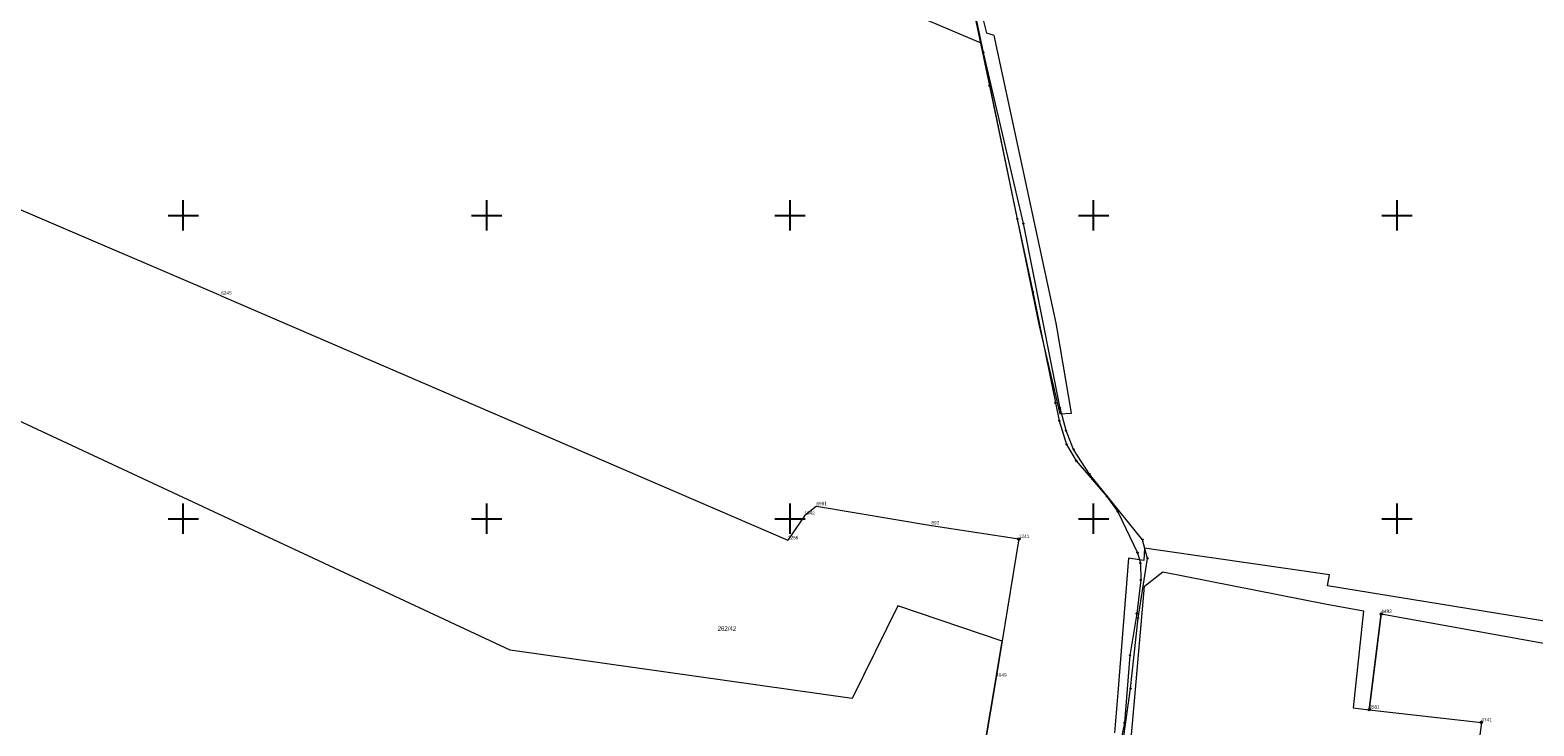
# Model space of a CAD drawing. Header units: metres. Extents: x 5548743 to 5556416, y 5707500 to 5714000.
# Tile 141 of 244: x 5553550 to 5554045, y 5711132 to 5711361. Entities that reach past the tile are written whole.
import ezdxf
from ezdxf.enums import TextEntityAlignment as Align

# ---------------------------------------------------------------- set-up
doc = ezdxf.new("R2010")
doc.units = ezdxf.units.M
doc.linetypes.add('219-1000', pattern=[0])
doc.layers.get('0').update_dxf_attribs({"color": 2, "lineweight": 5})
doc.styles.get("Standard").update_dxf_attribs({"font": 'Working1250', "width": 0.75})

# ---------------------------------------------------------------- blocks, each defined once
blk = doc.blocks.new('203')
at = {"linetype": 'Continuous', "lineweight": 0}
h = blk.add_hatch(color=0, dxfattribs=at)
edge = h.paths.add_edge_path()
edge.add_arc((0, 0), 0.09, 0, 360)
blk = doc.blocks.new('202')
at = {"color": 0, "linetype": 'Continuous', "lineweight": 0}
blk.add_circle((0, 0), 0.4, dxfattribs=at)
blk = doc.blocks.new('PIKIETAW1891')
at = {"color": 0}
blk.add_circle((0, 0), 0.09, dxfattribs=at)
blk = doc.blocks.new('RAMKA1000K')
at = {"color": 0}
for p, q in [((0, 295), (0, 305)), ((100, 295), (100, 305)), ((200, 295), (200, 305)), ((300, 295), (300, 305)), ((400, 295), (400, 305)), ((800, 295), (800, 305)), ((0, 300), (5, 300)), ((95, 300), (105, 300)), ((195, 300), (205, 300)), ((295, 300), (305, 300)), ((395, 300), (405, 300)), ((795, 300), (800, 300)), ((0, 195), (0, 205)), ((100, 195), (100, 205)), ((200, 195), (200, 205)), ((300, 195), (300, 205)), ((400, 195), (400, 205)), ((800, 195), (800, 205)), ((0, 200), (5, 200)), ((95, 200), (105, 200)), ((195, 200), (205, 200)), ((295, 200), (305, 200)), ((395, 200), (405, 200)), ((795, 200), (800, 200))]:
    blk.add_line(p, q, dxfattribs=at)

msp = doc.modelspace()

# ---------------------------------------------------------------- linework, layer by layer
at = {"layer": '217-kontur klasyfikacyjny', "color": 3, "linetype": 'CONTINUOUS', "lineweight": 18, "flags": 128}
for points in [[(5553707.72, 5711156.74), (5553464.08, 5711270.35)], [(5553835.49, 5711171.27), (5553820.4, 5711140.72)], [(5553869.85, 5711159.66), (5553835.49, 5711171.27)], [(5553820.4, 5711140.72), (5553707.72, 5711156.74)], [(5553867.87, 5711147.63), (5553869.85, 5711159.66)], [(5553864.18, 5711125.48), (5553867.87, 5711147.63)]]:
    msp.add_lwpolyline(points, dxfattribs=at)
at = {"layer": '218-kontur użytku gruntowego', "color": 3, "linetype": 'CONTINUOUS', "lineweight": 18, "flags": 128}
for points in [[(5553545.44, 5711491.62), (5553862.88, 5711356.9)], [(5553864.85, 5711360.01), (5553863.32, 5711366.21)], [(5553867.27, 5711359.32), (5553864.85, 5711360.01)], [(5553887.64, 5711264.46), (5553867.27, 5711359.32)], [(5553862.88, 5711356.9), (5553882.08, 5711263.58)], [(5553707.72, 5711156.74), (5553464.08, 5711270.35)], [(5553888.03, 5711262.63), (5553887.64, 5711264.46)], [(5553882.08, 5711263.58), (5553888.86, 5711234.61)], [(5553892.73, 5711234.78), (5553888.03, 5711262.63)], [(5553888.86, 5711234.61), (5553892.73, 5711234.78)], [(5553916.77, 5711190.3), (5553916.5, 5711186.23)], [(5553922.07, 5711189.53), (5553916.77, 5711190.3)], [(5553911.45, 5711187), (5553907.93, 5711142.67)], [(5553916.5, 5711186.23), (5553911.45, 5711187)], [(5553938.89, 5711187.1), (5553922.07, 5711189.53)], [(5553977.73, 5711181.49), (5553938.89, 5711187.1)], [(5553916.76, 5711177.77), (5553922.75, 5711182.52)], [(5553922.75, 5711182.52), (5553976.29, 5711171.96)], [(5553977.09, 5711177.87), (5553977.73, 5711181.49)], [(5553913.38, 5711138.63), (5553916.76, 5711177.77)], [(5554116.76, 5711155.2), (5553977.09, 5711177.87)], [(5553835.49, 5711171.27), (5553820.4, 5711140.72)], [(5553869.85, 5711159.66), (5553835.49, 5711171.27)], [(5553976.29, 5711171.96), (5553988.93, 5711169.68)], [(5553988.93, 5711169.68), (5553985.49, 5711137.67)], [(5553990.82, 5711137.07), (5553994.79, 5711168.62)], [(5553994.79, 5711168.62), (5554079.27, 5711153.39)], [(5553820.4, 5711140.72), (5553707.72, 5711156.74)], [(5553867.87, 5711147.63), (5553869.85, 5711159.66)], [(5553864.18, 5711125.48), (5553867.87, 5711147.63)], [(5553907.93, 5711142.67), (5553906.83, 5711129.47)], [(5553912.49, 5711128.79), (5553913.38, 5711138.63)], [(5553985.49, 5711137.67), (5553988.17, 5711137.37)], [(5553988.17, 5711137.37), (5553990.82, 5711137.07)]]:
    msp.add_lwpolyline(points, dxfattribs=at)
at = {"layer": '219-działka ewidencyjna', "color": 7, "linetype": '219-1000', "lineweight": 18, "flags": 128}
for points in [[(5553612.53, 5711273.51), (5553481.39, 5711329.63)], [(5553612.53, 5711273.51), (5553799.28, 5711192.91)], [(5553804.68, 5711200.97), (5553799.28, 5711192.91)], [(5553808.66, 5711204.12), (5553804.68, 5711200.97)], [(5553808.66, 5711204.12), (5553846.54, 5711197.8)], [(5553846.54, 5711197.8), (5553875.36, 5711193.33)], [(5553875.36, 5711193.33), (5553867.87, 5711147.63)], [(5553994.79, 5711168.62), (5553990.82, 5711137.07)], [(5553994.79, 5711168.62), (5554079.27, 5711153.39)], [(5553867.87, 5711147.63), (5553864.18, 5711125.48)], [(5553990.82, 5711137.07), (5554027.76, 5711132.87)], [(5554027.76, 5711132.87), (5554025.98, 5711118.83)]]:
    msp.add_lwpolyline(points, dxfattribs=at)
at = {"layer": 'przewód telekomunikacyjny podziemny', "color": 30, "linetype": 'CONTINUOUS', "lineweight": 18, "flags": 128}
for points in [[(5553857.2, 5711382.77), (5553865.68, 5711342.74), (5553874.82, 5711298.78), (5553879.98, 5711274.74), (5553887.38, 5711238.18), (5553888.66, 5711232.31), (5553891.11, 5711224.51), (5553894.29, 5711219.09), (5553904.38, 5711207.35), (5553907.97, 5711202.33), (5553914.46, 5711188.78), (5553915.4, 5711185.36), (5553915.5, 5711179.86), (5553914.24, 5711168.78), (5553911.94, 5711154.97), (5553910.13, 5711132.73), (5553907.33, 5711118.94), (5553902.63, 5711080.36), (5553899.77, 5711068.12), (5553893.44, 5711048.5), (5553889.34, 5711032.16), (5553886.83, 5711019.12), (5553884.2, 5711007.46), (5553882.7, 5711003.66)], [(5553881.67, 5710999.42), (5553886.73, 5711012.24), (5553889.13, 5711020.76), (5553892.68, 5711039.28), (5553902.79, 5711075.21), (5553907.33, 5711111.92), (5553909.87, 5711127.6), (5553912.2, 5711144.03), (5553914.66, 5711167.26), (5553917.77, 5711186.95), (5553916.15, 5711193.09), (5553898.66, 5711214.75), (5553893.38, 5711222.88), (5553890.94, 5711229.05), (5553888.95, 5711236.49), (5553876.88, 5711297.29), (5553863.69, 5711353.69), (5553858.83, 5711376.79)]]:
    msp.add_lwpolyline(points, dxfattribs=at)

# ---------------------------------------------------------------- block references
at = {"layer": '202-punkt graniczny', "color": 7, "linetype": 'CONTINUOUS', "lineweight": 18}
for p in [(5553875.36, 5711193.33), (5553994.79, 5711168.62), (5553990.82, 5711137.07), (5554027.76, 5711132.87)]:
    msp.add_blockref('202', p, dxfattribs=at)
at = {"layer": '203-punkt graniczny', "color": 7, "linetype": 'CONTINUOUS', "lineweight": 18}
for p in [(5553612.53, 5711273.51), (5553804.68, 5711200.97), (5553808.66, 5711204.12), (5553846.54, 5711197.8), (5553799.28, 5711192.91), (5553867.87, 5711147.63)]:
    msp.add_blockref('203', p, dxfattribs=at)
at = {"layer": 'Punkt roboczy BDOT GESUT K1', "color": 6, "linetype": 'CONTINUOUS', "lineweight": 18}
for p in [(5553863.69, 5711353.69), (5553865.68, 5711342.74), (5553874.82, 5711298.78), (5553876.88, 5711297.29), (5553879.98, 5711274.74), (5553887.38, 5711238.18), (5553888.95, 5711236.49), (5553888.66, 5711232.31), (5553890.94, 5711229.05), (5553891.11, 5711224.51), (5553893.38, 5711222.88), (5553894.29, 5711219.09), (5553898.66, 5711214.75), (5553904.38, 5711207.35), (5553907.97, 5711202.33), (5553916.15, 5711193.09), (5553914.46, 5711188.78), (5553915.4, 5711185.36), (5553917.77, 5711186.95), (5553915.5, 5711179.86), (5553914.24, 5711168.78), (5553914.66, 5711167.26), (5553911.94, 5711154.97), (5553912.2, 5711144.03), (5553910.13, 5711132.73)]:
    msp.add_blockref('PIKIETAW1891', p, dxfattribs=at)
at = {"layer": 'Wstawianie ramki sekcyjnej z opisem', "color": 7, "linetype": 'CONTINUOUS', "lineweight": 13}
for p in [(5552800, 5711000), (5552800, 5711000), (5552800, 5711000), (5552800, 5711000), (5553600, 5711000), (5553600, 5711000), (5553600, 5711000), (5553600, 5711000)]:
    msp.add_blockref('RAMKA1000K', p, dxfattribs=at)

# ---------------------------------------------------------------- texts
at = {"layer": '202-punkt graniczny-Atr103', "color": 7, "width": 0.9}
for s, p in [('1241', (5553875.36, 5711193.33)), ('1241', (5553875.36, 5711193.33)), ('4493', (5553994.79, 5711168.62)), ('4493', (5553994.79, 5711168.62)), ('3581', (5553990.82, 5711137.07)), ('3581', (5553990.82, 5711137.07)), ('4741', (5554027.76, 5711132.87)), ('4741', (5554027.76, 5711132.87))]:
    msp.add_text(s, height=1.125, dxfattribs=at).set_placement(p, align=Align.BOTTOM_LEFT)
at = {"layer": '203-punkt graniczny-Atr103', "color": 7, "width": 0.9}
for s, p in [('6245', (5553612.53, 5711273.51)), ('6245', (5553612.53, 5711273.51)), ('6981', (5553808.66, 5711204.12)), ('6981', (5553808.66, 5711204.12)), ('1342', (5553804.68, 5711200.97)), ('1342', (5553804.68, 5711200.97)), ('892', (5553846.54, 5711197.8)), ('892', (5553846.54, 5711197.8)), ('2256', (5553799.28, 5711192.91)), ('2256', (5553799.28, 5711192.91)), ('4049', (5553867.87, 5711147.63)), ('4049', (5553867.87, 5711147.63))]:
    msp.add_text(s, height=1.125, dxfattribs=at).set_placement(p, align=Align.BOTTOM_LEFT)
at = {"layer": '211-numer działki ewidencyjnej', "color": 7, "linetype": 'CONTINUOUS', "lineweight": 18, "width": 0.79}
msp.add_text('262/42', height=1.5, dxfattribs=at).set_placement((5553776.13, 5711163.06))

doc.saveas('drawing.dxf')
